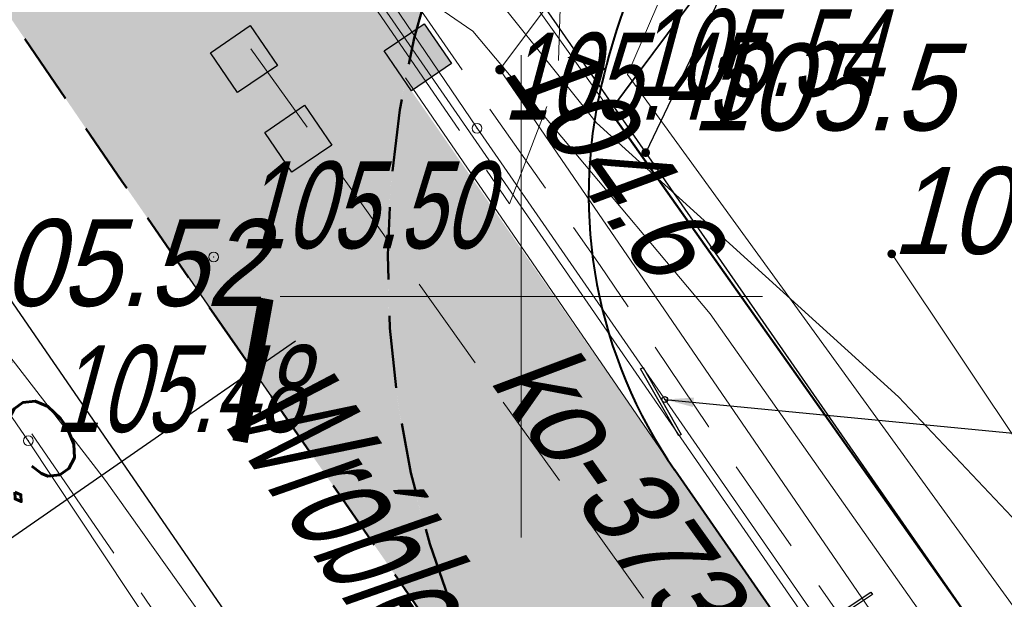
# Model space of a CAD drawing. Extents: x 6530721 to 6531385, y 5978377 to 5979143.
# Tile 59 of 146: x 6530995 to 6531005, y 5978747 to 5978753. Entities that reach past the tile are written whole.
import ezdxf

# ---------------------------------------------------------------- set-up
doc = ezdxf.new("R2010")
doc.units = 0
doc.set_wipeout_variables(frame=1)
for name, pattern in [('AB_rokocin 2014-08-13 AC2004$0$1.0_0.5', [1.5, 1, -0.5]), ('AB_rokocin 2014-08-13 AC2004$0$1.5_0.5', [2, 1.5, -0.5]), ('AB_rokocin 2014-08-13 AC2004$0$l217_500', [2, 1.5, -0.5]), ('AB_rokocin 2014-08-13 AC2004$0$l219_500', [0]), ('DASHED2', [0.375, 0.25, -0.125])]:
    doc.linetypes.add(name, pattern=pattern)
for name, color, linetype, lineweight in [('AB-chodnik obrzeża', 30, 'Continuous', 40), ('AB-krawężnik obniżony', 34, 'DASHED2', 50), ('AB-wymiarowa', 7, 'Continuous', 30), ('AB-wyp. kostka betonowa grafitowa', 151, 'Continuous', 15), ('AB-wyp.ścieżka', 31, 'Continuous', 15), ('AB_rokocin 2014-08-13 AC2004$0$!arkusz4', 7, 'Continuous', 18), ('AB_rokocin 2014-08-13 AC2004$0$203-Punkt załamania granicy działki nie stabilizowany', 7, 'Continuous', 18), ('AB_rokocin 2014-08-13 AC2004$0$217-Granica konturu klasyfikcyjnego', 7, 'Continuous', 18), ('AB_rokocin 2014-08-13 AC2004$0$219-Linia granicy', 7, 'Continuous', 18), ('AB_rokocin 2014-08-13 AC2004$0$625-Punkt rzędnej przewodu-SEPOD', 7, 'Continuous', 18), ('AB_rokocin 2014-08-13 AC2004$0$625-Punkt rzędnej przewodu-SEPOD-Atr2', 7, 'Continuous', 18), ('AB_rokocin 2014-08-13 AC2004$0$903-Żywopłot', 7, 'Continuous', 18), ('AB_rokocin 2014-08-13 AC2004$0$994-Nazwa ulicy', 7, 'Continuous', 18), ('AB_rokocin 2014-08-13 AC2004$0$jezdnia (powierzchnia)', 7, 'Continuous', 18), ('AB_rokocin 2014-08-13 AC2004$0$krawężnik (linia)', 7, 'Continuous', 18), ('AB_rokocin 2014-08-13 AC2004$0$kółeczka', 1, 'Continuous', 18), ('AB_rokocin 2014-08-13 AC2004$0$ogrodzenie trwałe (linia)', 7, 'Continuous', 18), ('AB_rokocin 2014-08-13 AC2004$0$przewód elektroenergetyczny (linia)-SEPOD', 7, 'Continuous', 18), ('AB_rokocin 2014-08-13 AC2004$0$przewód elektroenergetyczny - projektowany (linia)-SE', 7, 'Continuous', 18), ('AB_rokocin 2014-08-13 AC2004$0$przewód gazowy (linia)-SG', 7, 'Continuous', 18), ('AB_rokocin 2014-08-13 AC2004$0$przewód kanalizacyjny - projektowany (linia)-SK', 7, 'Continuous', 18), ('AB_rokocin 2014-08-13 AC2004$0$przewód kanalizacyjny - projektowany (linia)-SK-Atr1', 7, 'Continuous', 18), ('AB_rokocin 2014-08-13 AC2004$0$przewód telekomunikacyjny (linia)-STPOD', 7, 'Continuous', 18), ('AB_rokocin 2014-08-13 AC2004$0$przewód wodociągowy (linia)-SW', 7, 'Continuous', 18), ('AB_rokocin 2014-08-13 AC2004$0$punkt wysokościowy naturalny', 7, 'Continuous', 18), ('AB_rokocin 2014-08-13 AC2004$0$punkt wysokościowy naturalny-Atr2', 7, 'Continuous', 18), ('AB_rokocin 2014-08-13 AC2004$0$punkt wysokościowy sztuczny-Atr2', 7, 'Continuous', 18), ('AB_rokocin 2014-08-13 AC2004$0$Wstawianie ramki sekcyjnej z opisem', 7, 'Continuous', 18), ('AB_rokocin 2014-08-13 AC2004$0$wysokosci_asfalt', 7, 'Continuous', 18), ('asf', 7, 'Continuous', 18), ('płot', 1, 'Continuous', 18)]:
    doc.layers.add(name, color=color, linetype=linetype, lineweight=lineweight)
doc.layers.add('gaOzPoziome', color=7, linetype='Continuous')
doc.layers.add('gaPionowe', color=7, linetype='Continuous')
doc.styles.add('2.5mm', font='simplex.shx', dxfattribs={"width": 0.7, "height": 1.25})
doc.styles.add('AB_rokocin 2014-08-13 AC2004$0$Standard', font='txt')
doc.styles.get("Standard").update_dxf_attribs({"font": 'simplex.shx', "width": 0.75, "height": 1.25})
doc.linetypes.add('AB_rokocin 2014-08-13 AC2004$0$902-500', pattern='A,3.75,0,[1,ksztalty.shx,S=0.5,R=0,X=0,Y=0],3.75', length=7.5)
doc.linetypes.add('AB_rokocin 2014-08-13 AC2004$0$903-500', pattern='A,0,-0.001,0,[6,ksztalty.shx,S=0.667,R=0,X=0,Y=0],-3', length=3.001)
doc.dimstyles.new('BINIO-25', dxfattribs={"dimscale": 0.5, "dimtxt": 1.25, "dimasz": 2.13, "dimexe": 1.5, "dimexo": 2, "dimgap": 0.5, "dimtad": 1, "dimdec": 1, "dimrnd": 0.0005, "dimzin": 4, "dimdsep": 46, "dimtxsty": '2.5mm', "dimblk": 'ARCHTICK', "dimcen": -5, "dimdle": 1.07, "dimclrd": 256, "dimclre": 256, "dimclrt": 256, "dimaunit": 2, "dimazin": 0, "dimtfac": 1, "dimtdec": 1, "dimtmove": 0, "dimatfit": 3, "dimldrblk": 'NONE', "dimfxl": 1.5, "dimtolj": 1, "dimlwd": -1, "dimlwe": -1, "dimarcsym": 0})
doc.dimstyles.new('GA4-LEADER', dxfattribs={"dimtxt": 1, "dimasz": 1, "dimexe": 1, "dimexo": 1, "dimgap": 1, "dimtad": 1, "dimtxsty": 'Standard', "dimcen": 1, "dimadec": 0, "dimazin": 0, "dimtfac": 1, "dimtmove": 0, "dimatfit": 3, "dimfxl": 1, "dimarcsym": 0})

# ---------------------------------------------------------------- blocks, each defined once
blk = doc.blocks.new('_ArchTick')
at = {"color": 0, "linetype": 'ByBlock', "const_width": 0.15}
blk.add_lwpolyline([(-0.5, -0.5), (0.5, 0.5)], dxfattribs=at)
blk = doc.blocks.new('*D110')
at = {"layer": 'AB-wymiarowa'}
for p, q in [((6530996.425, 5978750.382), (6530997.648, 5978748.619)), ((6530992.262, 5978745.794), (6530997.66, 5978749.54)), ((6530991.906, 5978747.246), (6530993.129, 5978745.483))]:
    blk.add_line(p, q, dxfattribs=at)
at = {"layer": 'Defpoints', "color": 0}
for p in [(6530995.855, 5978751.203), (6530997.22, 5978749.235), (6530991.336, 5978748.068)]:
    blk.add_point(p, dxfattribs=at)
at = {"layer": 'AB-wymiarowa', "xscale": 1.065, "yscale": 1.065, "zscale": 1.065}
for p, rotation in [((6530997.22, 5978749.235), 34.75700572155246), ((6530992.702, 5978746.099), 214.7570057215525)]:
    blk.add_blockref('_ArchTick', p, dxfattribs=dict(at, rotation=rotation))
at = {"layer": 'AB-wymiarowa', "insert": (6530994.462, 5978748.386), "char_height": 1.25, "attachment_point": 5, "rotation": 34.757, "style": '2.5mm'}
blk.add_mtext('\\A1;5.5', dxfattribs=at)
blk = doc.blocks.new('_None')
blk = doc.blocks.new('gaVSPos')
blk.add_point((0, 0))
blk = doc.blocks.new('gaVSTVcolumn0')
at = {"color": 0, "linetype": 'ByBlock', "lineweight": -2}
for p, q in [((-400, -30), (400, -30)), ((-400, -60), (-400, -30)), ((400, -60), (-400, -60)), ((400, -30), (400, -60))]:
    blk.add_line(p, q, dxfattribs=at)
blk.add_circle((0, 0), 30, dxfattribs=at)
blk = doc.blocks.new('AB_rokocin 2014-08-13 AC2004$0$WSP')
at = {"layer": 'AB_rokocin 2014-08-13 AC2004$0$kółeczka', "color": 0, "linetype": 'Continuous'}
blk.add_circle((0, 0), 0.1, dxfattribs=at)
blk = doc.blocks.new('AB_rokocin 2014-08-13 AC2004$0$621')
at = {"linetype": 'Continuous', "lineweight": 0}
h = blk.add_hatch(color=0, dxfattribs=at)
edge = h.paths.add_edge_path()
edge.add_arc((0, 0), 0.05, 0, 360)
blk = doc.blocks.new('AB_rokocin 2014-08-13 AC2004$0$PW01')
at = {"linetype": 'Continuous', "lineweight": 13}
h = blk.add_hatch(color=0, dxfattribs=at)
edge = h.paths.add_edge_path()
edge.add_arc((0, 0), 0.045, 0, 360)
blk = doc.blocks.new('AB_rokocin 2014-08-13 AC2004$0$203')
at = {"linetype": 'Continuous', "lineweight": 0}
h = blk.add_hatch(color=0, dxfattribs=at)
edge = h.paths.add_edge_path()
edge.add_arc((0, 0), 0.045, 0, 360)
blk = doc.blocks.new('AB_rokocin 2014-08-13 AC2004')
at = {"layer": 'AB_rokocin 2014-08-13 AC2004$0$217-Granica konturu klasyfikcyjnego', "color": 3, "linetype": 'AB_rokocin 2014-08-13 AC2004$0$l217_500', "lineweight": 18, "flags": 128}
for points in [[(6530986.03, 5978762.59), (6531002.79, 5978738.21)], [(6530986.03, 5978762.59), (6531002.79, 5978738.21)], [(6531001.29, 5978751.49), (6531004.26, 5978757.7)], [(6531001.29, 5978751.49), (6531004.26, 5978757.7)], [(6530998.45, 5978755.59), (6531001.29, 5978751.49)], [(6530998.45, 5978755.59), (6531001.29, 5978751.49)], [(6531001.29, 5978751.49), (6531014.8, 5978732.03)], [(6531001.29, 5978751.49), (6531014.8, 5978732.03)]]:
    blk.add_lwpolyline(points, dxfattribs=at)
at = {"layer": 'AB_rokocin 2014-08-13 AC2004$0$219-Linia granicy', "color": 92, "linetype": 'AB_rokocin 2014-08-13 AC2004$0$l219_500', "lineweight": 30, "flags": 128}
for points in [[(6531002.79, 5978738.21), (6530986.03, 5978762.59)], [(6531002.79, 5978738.21), (6530986.03, 5978762.59)], [(6531004.26, 5978757.7), (6531001.29, 5978751.49)], [(6531004.26, 5978757.7), (6531001.29, 5978751.49)], [(6531001.29, 5978751.49), (6530998.45, 5978755.59)], [(6531001.29, 5978751.49), (6530998.45, 5978755.59)], [(6531014.8, 5978732.03), (6531001.29, 5978751.49)], [(6531014.8, 5978732.03), (6531001.29, 5978751.49)]]:
    blk.add_lwpolyline(points, dxfattribs=at)
at = {"layer": 'AB_rokocin 2014-08-13 AC2004$0$903-Żywopłot', "color": 7, "linetype": 'AB_rokocin 2014-08-13 AC2004$0$903-500', "lineweight": 18, "flags": 128}
blk.add_lwpolyline([(6531003.84, 5978750.44), (6531010.98, 5978739.75)], dxfattribs=at)
at = {"layer": 'AB_rokocin 2014-08-13 AC2004$0$jezdnia (powierzchnia)', "color": 252, "linetype": 'AB_rokocin 2014-08-13 AC2004$0$1.5_0.5', "lineweight": 18, "flags": 128}
blk.add_lwpolyline([(6530985.78, 5979082.6), (6530984.46, 5979063.44), (6530982.52, 5979039.61), (6530981.54, 5979013.49), (6530979.39, 5978979.44), (6530978.32, 5978955.43), (6530977.32, 5978924.35), (6530977.18, 5978898.97), (6530975.4, 5978882.76), (6530973.84, 5978878.32), (6530971.37, 5978876.16), (6530968.23, 5978875.09), (6530950.8, 5978875.6), (6530950.25, 5978872.17), (6530968.11, 5978871.47), (6530973.1, 5978871.84), (6530979.12, 5978872.07), (6530985.71, 5978871.57), (6530988.36, 5978870.67), (6531008.02, 5978871.57), (6531029.25, 5978872.87), (6531034.44, 5978873.09), (6531036.17, 5978871.36), (6531037.18, 5978869.25), (6531041.13, 5978844.83), (6531042.78, 5978824.44), (6531036.31, 5978809.51), (6531027.43, 5978796.52), (6531014.3, 5978782.64), (6530999.37, 5978764.06), (6530996.85, 5978762.8), (6530994.1, 5978762.43), (6530991.66, 5978762.96), (6530999.88, 5978750.96), (6531000.38, 5978752.27), (6531000.47, 5978755.1), (6531001.45, 5978757.52), (6531017.67, 5978780.17), (6531028.21, 5978793.19), (6531039.69, 5978808.37), (6531046.64, 5978824.27)], dxfattribs=at)
at = {"layer": 'AB_rokocin 2014-08-13 AC2004$0$krawężnik (linia)', "color": 252, "linetype": 'Continuous', "lineweight": 18, "flags": 128}
blk.add_lwpolyline([(6531068.72, 5978657.15), (6531062.15, 5978664.55), (6531049.49, 5978680.52), (6531035.66, 5978699.36), (6531024.09, 5978715.9), (6531011.56, 5978734.19), (6530996.95, 5978755.35), (6530989.3, 5978766.44), (6530983.73, 5978774.55), (6530972.45, 5978791.39), (6530968.42, 5978797.31), (6530960.29, 5978809.3)], dxfattribs=at)
at = {"layer": 'AB_rokocin 2014-08-13 AC2004$0$krawężnik (linia)', "color": 252, "linetype": 'AB_rokocin 2014-08-13 AC2004$0$1.5_0.5', "lineweight": 18, "flags": 128}
blk.add_lwpolyline([(6531298.927, 5978448.648), (6531287.37, 5978458.4), (6531270.37, 5978472.52), (6531253.02, 5978487.1), (6531235.13, 5978502.07), (6531218, 5978516.55), (6531200.82, 5978530.83), (6531185.47, 5978543.6), (6531169.49, 5978556.94), (6531153.58, 5978570.32), (6531137.12, 5978583.98), (6531120.57, 5978598.02), (6531104.7, 5978612.02), (6531087.1, 5978628.88), (6531072.14, 5978644.66), (6531057.88, 5978660.99), (6531044.81, 5978677.43), (6531031.41, 5978696.08), (6531019.33, 5978713.34), (6531007.09, 5978730.85), (6530994.02, 5978749.9), (6530984.23, 5978764.08), (6530979.36, 5978771.32), (6530967.75, 5978788.45), (6530955.81, 5978806), (6530943.89, 5978823.43), (6530932.03, 5978840.69), (6530923.54, 5978853.19), (6530919.06, 5978859.93)], dxfattribs=at)
at = {"layer": 'AB_rokocin 2014-08-13 AC2004$0$kółeczka', "color": 7, "linetype": 'ByBlock'}
for p in [(6531000.881, 5978751.986, 105.541), (6531000.881, 5978751.986, 105.541), (6531000.881, 5978751.986, 105.541), (6530999.542, 5978751.742, 105.45), (6530999.542, 5978751.742, 105.45), (6530999.542, 5978751.742, 105.45), (6530996.813, 5978750.408, 105.497), (6530996.813, 5978750.408, 105.497), (6530996.813, 5978750.408, 105.497), (6530994.891, 5978748.504, 105.478), (6530994.891, 5978748.504, 105.478), (6530994.891, 5978748.504, 105.478)]:
    blk.add_point(p, dxfattribs=at)
at = {"layer": 'AB_rokocin 2014-08-13 AC2004$0$kółeczka', "color": 1, "linetype": 'ByBlock'}
for p in [(6531000.881, 5978751.986, 105.541), (6530999.542, 5978751.742, 105.45), (6530996.813, 5978750.408, 105.497), (6530994.891, 5978748.504, 105.478)]:
    blk.add_point(p, dxfattribs=at)
at = {"layer": 'AB_rokocin 2014-08-13 AC2004$0$ogrodzenie trwałe (linia)', "color": 252, "linetype": 'AB_rokocin 2014-08-13 AC2004$0$902-500', "lineweight": 35, "flags": 128}
blk.add_lwpolyline([(6531040.81, 5978802.39), (6531039, 5978800.16), (6531036.52, 5978797.32), (6531032.64, 5978793), (6531031.99, 5978792.22), (6531028.23, 5978787.99), (6531023.91, 5978782.34), (6531022.84, 5978781.16), (6531019.25, 5978776.56), (6531018.45, 5978775.2), (6531015.04, 5978770.97), (6531046.86, 5978730.59), (6531039.44, 5978715.67), (6531033.78, 5978704.64), (6531018.6, 5978726.77), (6531018.12, 5978727.63), (6531015.98, 5978730.61), (6531012.74, 5978734.92), (6531010.83, 5978737.95), (6531010.09, 5978738.95), (6531000.92, 5978751.92), (6531009.07, 5978762.86), (6531009.68, 5978763.74), (6531015.04, 5978770.97)], dxfattribs=at)
at = {"layer": 'AB_rokocin 2014-08-13 AC2004$0$przewód elektroenergetyczny (linia)-SEPOD', "color": 1, "linetype": 'Continuous', "lineweight": 18, "flags": 128}
blk.add_lwpolyline([(6531016.57, 5978774.92), (6530999.78, 5978752.35), (6531009.61, 5978738.01), (6531012.53, 5978734.1), (6531018.44, 5978725.66), (6531033.46, 5978703.79), (6531047.58, 5978687.83), (6531071.83, 5978661.18), (6531077.69, 5978661.73), (6531081.66, 5978668.68), (6531091.97, 5978688.52), (6531101.98, 5978708.16), (6531112.22, 5978727.55), (6531122.08, 5978747.33), (6531132, 5978765.74), (6531132.11, 5978766.31), (6531132.42, 5978767.25), (6531132.14, 5978777.68), (6531136.89, 5978786.86), (6531137.71, 5978789.05)], dxfattribs=at)
at = {"layer": 'AB_rokocin 2014-08-13 AC2004$0$przewód elektroenergetyczny - projektowany (linia)-SE', "color": 1, "linetype": 'AB_rokocin 2014-08-13 AC2004$0$1.0_0.5', "lineweight": 18, "flags": 128}
blk.add_lwpolyline([(6530826.972, 5978708.68), (6530827.24, 5978709.09), (6530834.58, 5978722.01), (6530844.3, 5978737.61), (6530851.06, 5978748.63), (6530857.75, 5978759.14), (6530864.58, 5978771.22), (6530872.94, 5978786.68), (6530885.26, 5978812.96), (6530898.25, 5978841.23), (6530902.68, 5978856.6), (6530904.26, 5978865.5), (6530895.64, 5978867.12), (6530896.81, 5978878.73), (6530897.37, 5978886.45), (6530914.59, 5978888.09), (6530916.6, 5978883.13), (6530918.66, 5978878.97), (6530922.67, 5978870.07), (6530922.8, 5978868.04), (6530926.81, 5978860.82), (6530928.6, 5978857.83), (6530930.08, 5978855.53), (6530931.41, 5978853.22), (6530934.81, 5978847.74), (6530938.18, 5978842.74), (6530940.61, 5978838.92), (6530943.7, 5978834.57), (6530946.08, 5978831.07), (6530948, 5978828.22), (6530952.41, 5978821.5), (6530956.94, 5978815.04), (6530960.54, 5978809.91), (6530964.29, 5978804.42), (6530967.77, 5978799.56), (6530971.05, 5978794.9), (6530973.84, 5978790.63), (6530976.58, 5978786.57), (6530980.58, 5978780.71), (6530982.7, 5978777.62), (6530985.22, 5978773.81), (6530988.34, 5978769.04), (6530989.92, 5978766.7), (6530990.46, 5978765.93), (6530990.37, 5978765.15), (6530991.83, 5978763.13), (6530996.06, 5978757.13), (6530999.57, 5978752.09), (6531000.82, 5978750.32), (6531001.94, 5978748.65), (6531002.55, 5978747.77), (6531005.3, 5978743.83), (6531008.21, 5978739.6), (6531012.63, 5978733.34), (6531017.03, 5978727.14), (6531023.63, 5978717.51), (6531029.4, 5978709.03), (6531033.24, 5978703.44), (6531036.36, 5978699.89), (6531039.9, 5978695.78), (6531042.87, 5978692.37), (6531049.22, 5978685.3), (6531061.9, 5978670.96), (6531061.63, 5978668.76), (6531063.68, 5978666.4), (6531066.09, 5978666.33), (6531071.01, 5978660.91), (6531074.47, 5978660.91), (6531079.98, 5978654.09), (6531082.92, 5978659.36), (6531086.03, 5978664.59), (6531092.01, 5978675.8), (6531094.55, 5978679.72)], dxfattribs=at)
at = {"layer": 'AB_rokocin 2014-08-13 AC2004$0$przewód gazowy (linia)-SG', "color": 40, "linetype": 'Continuous', "lineweight": 18, "flags": 128}
blk.add_lwpolyline([(6530996.43, 5978762.17), (6530997.13, 5978761.84), (6531000.84, 5978755.06), (6530999.19, 5978752.96), (6530999.5, 5978752.75), (6531001.96, 5978749.82), (6531005.67, 5978744.55)], dxfattribs=at)
at = {"layer": 'AB_rokocin 2014-08-13 AC2004$0$przewód kanalizacyjny - projektowany (linia)-SK', "color": 32, "linetype": 'AB_rokocin 2014-08-13 AC2004$0$1.0_0.5', "lineweight": 18, "flags": 128}
blk.add_lwpolyline([(6530992.84, 5978758.67), (6531006.66, 5978739.32)], dxfattribs=at)
at = {"layer": 'AB_rokocin 2014-08-13 AC2004$0$przewód telekomunikacyjny (linia)-STPOD', "color": 30, "linetype": 'Continuous', "lineweight": 18, "flags": 128}
for points in [[(6530955.77, 5978804.1), (6530961.97, 5978795.05), (6530970.08, 5978783.46), (6530973.57, 5978779.14), (6530978.35, 5978772.17), (6530984.57, 5978763.52), (6530989.96, 5978755.52), (6530995.69, 5978748.09), (6531001.69, 5978739.66), (6531009.7, 5978728.8), (6531016.82, 5978718.8), (6531023.95, 5978708.92), (6531029.88, 5978700.57), (6531034.71, 5978694.17), (6531041.7, 5978685.57), (6531049.69, 5978676.16), (6531058.59, 5978664.46)], [(6531001.7, 5978753.69), (6531001.1, 5978752.3), (6531006.22, 5978745.24), (6531010.89, 5978738.97), (6531016.93, 5978731.39), (6531020.97, 5978726.4), (6531022.58, 5978724.59), (6531028.16, 5978717.3), (6531035.01, 5978708.25), (6531041.44, 5978699.96), (6531046.74, 5978693.24), (6531050.94, 5978687.69), (6531056.58, 5978680.42), (6531060.67, 5978675.2), (6531065.43, 5978668.89), (6531068.98, 5978664.28)]]:
    blk.add_lwpolyline(points, dxfattribs=at)
at = {"layer": 'AB_rokocin 2014-08-13 AC2004$0$przewód wodociągowy (linia)-SW', "color": 5, "linetype": 'Continuous', "lineweight": 18, "flags": 128}
blk.add_lwpolyline([(6530994.24, 5978760.05), (6530996.5, 5978757.15), (6531000.78, 5978751.8), (6531003.91, 5978748.96), (6531007.61, 5978745.04), (6531012.73, 5978739.64), (6531015.32, 5978737.26), (6531019.88, 5978732.34), (6531022.92, 5978728.41), (6531025.7, 5978723.98), (6531028.63, 5978719.63), (6531034.97, 5978710.84), (6531039.83, 5978704.42), (6531041.69, 5978702.12), (6531047.7, 5978694.68), (6531052.05, 5978688.38), (6531056.3, 5978683.5), (6531059.09, 5978679.72), (6531062.92, 5978674.36), (6531067, 5978669.11), (6531070.33, 5978664.78)], dxfattribs=at)
at = {"layer": 'AB_rokocin 2014-08-13 AC2004$0$Wstawianie ramki sekcyjnej z opisem', "color": 7, "linetype": 'Continuous', "lineweight": 13, "flags": 128}
for points in [[(6531000, 5978747.5), (6531000, 5978752.5)], [(6530997.5, 5978750), (6531002.5, 5978750)]]:
    blk.add_lwpolyline(points, dxfattribs=at)
at = {"layer": 'AB_rokocin 2014-08-13 AC2004$0$203-Punkt załamania granicy działki nie stabilizowany', "color": 7, "linetype": 'Continuous', "lineweight": 18, "rotation": 171.887}
blk.add_blockref('AB_rokocin 2014-08-13 AC2004$0$203', (6531001.29, 5978751.49), dxfattribs=at)
at = {"layer": 'AB_rokocin 2014-08-13 AC2004$0$625-Punkt rzędnej przewodu-SEPOD', "color": 1, "linetype": 'Continuous', "lineweight": 18}
blk.add_blockref('AB_rokocin 2014-08-13 AC2004$0$621', (6530999.78, 5978752.35), dxfattribs=at)
at = {"layer": 'AB_rokocin 2014-08-13 AC2004$0$kółeczka', "color": 252, "linetype": 'Continuous', "xscale": 0.5, "yscale": 0.5, "zscale": 0.5}
for p in [(6531000.881, 5978751.986), (6530999.542, 5978751.742), (6530996.813, 5978750.408), (6530994.891, 5978748.504)]:
    blk.add_blockref('AB_rokocin 2014-08-13 AC2004$0$WSP', p, dxfattribs=at)
at = {"layer": 'AB_rokocin 2014-08-13 AC2004$0$punkt wysokościowy naturalny', "color": 7, "linetype": 'Continuous', "lineweight": 13}
for p in [(6531000.92, 5978751.92), (6531003.84, 5978750.44)]:
    blk.add_blockref('AB_rokocin 2014-08-13 AC2004$0$PW01', p, dxfattribs=at)
at = {"layer": 'AB_rokocin 2014-08-13 AC2004$0$625-Punkt rzędnej przewodu-SEPOD-Atr2', "color": 1, "linetype": 'ByBlock', "lineweight": 20, "style": 'AB_rokocin 2014-08-13 AC2004$0$Standard', "oblique": 15, "width": 0.9}
blk.add_text('104.6', height=0.9, rotation=305.233, dxfattribs=at).set_placement((6530999.79, 5978752.33))
at = {"layer": 'AB_rokocin 2014-08-13 AC2004$0$994-Nazwa ulicy', "color": 7, "linetype": 'Continuous', "lineweight": 20, "style": 'AB_rokocin 2014-08-13 AC2004$0$Standard', "oblique": 15, "width": 0.563}
blk.add_text('Wróblewskiego', height=1.25, rotation=304.291, dxfattribs=at).set_placement((6530996.84, 5978748.78))
at = {"layer": 'AB_rokocin 2014-08-13 AC2004$0$przewód kanalizacyjny - projektowany (linia)-SK-Atr1', "color": 34, "linetype": 'ByBlock', "lineweight": 20, "style": 'AB_rokocin 2014-08-13 AC2004$0$Standard', "oblique": 15, "width": 0.9}
blk.add_text('ko-373/2012', height=0.9, rotation=305.535, dxfattribs=at).set_placement((6530999.66, 5978749.13))
at = {"layer": 'AB_rokocin 2014-08-13 AC2004$0$punkt wysokościowy naturalny-Atr2', "color": 252, "linetype": 'ByBlock', "lineweight": 20, "style": 'AB_rokocin 2014-08-13 AC2004$0$Standard', "oblique": 15, "width": 0.9}
for s, p in [('105.5', (6531001.76, 5978751.72)), ('105.4', (6531003.84, 5978750.44))]:
    blk.add_text(s, height=0.9, dxfattribs=at).set_placement(p)
at = {"layer": 'AB_rokocin 2014-08-13 AC2004$0$punkt wysokościowy sztuczny-Atr2', "color": 252, "linetype": 'ByBlock', "lineweight": 20, "style": 'AB_rokocin 2014-08-13 AC2004$0$Standard', "oblique": 15, "width": 0.9}
blk.add_text('105.52', height=0.9, dxfattribs=at).set_placement((6530994.02, 5978749.9))
at = {"layer": 'AB_rokocin 2014-08-13 AC2004$0$wysokosci_asfalt', "color": 252, "linetype": 'ByBlock', "lineweight": 20, "style": 'AB_rokocin 2014-08-13 AC2004$0$Standard', "oblique": 15, "width": 0.7}
for s, p in [('105.54', (6531001.151, 5978752.076)), ('105.45', (6530999.812, 5978751.832)), ('105.50', (6530997.083, 5978750.498)), ('105.48', (6530995.161, 5978748.594))]:
    blk.add_text(s, height=0.9, dxfattribs=at).set_placement(p)
at = {"linetype": 'ByBlock'}
blk.add_wipeout([(6530875.993, 5978760.343), (6530918.965, 5978786.026), (6531046.134, 5978573.254), (6531003.162, 5978547.571)], dxfattribs=at).dxf.layer = 'AB_rokocin 2014-08-13 AC2004$0$!arkusz4'

msp = doc.modelspace()

# ---------------------------------------------------------------- hatches: boundary and pattern name
at = {"layer": 'AB-wyp. kostka betonowa grafitowa'}
msp.add_hatch(color=256, dxfattribs=at).paths.add_polyline_path([(6531000.401, 5978744.651), (6530995.861, 5978751.194), (6530988.541, 5978761.93, 0.521167), (6530998.377, 5978761.817), (6531002.442, 5978758.905), (6531000.486, 5978756.174, 0.317046)])
at = {"layer": 'AB-wyp.ścieżka'}
h = msp.add_hatch(color=256, dxfattribs=at)
edge = h.paths.add_edge_path()
edge.add_arc((6531008.617, 5978750.352), 10, 169.184, 214.757)
edge.add_line((6531000.401, 5978744.651), (6531007.848, 5978733.919))
edge.add_line((6531007.848, 5978733.919), (6531010.631, 5978733.416))
edge.add_line((6531010.631, 5978733.416), (6531011.453, 5978733.987))
edge.add_line((6531011.453, 5978733.987), (6530998.794, 5978752.229))

# ---------------------------------------------------------------- next in the draw order: block references
at = {"layer": 'AB-wymiarowa'}
msp.add_blockref('AB_rokocin 2014-08-13 AC2004', (0, 0), dxfattribs=at)

# ---------------------------------------------------------------- next in the draw order: hatches: boundary and pattern name
at = {"layer": 'gaOzPoziome'}
h = msp.add_hatch(color=7, dxfattribs=at)
h.dxf.hatch_style = 2
h.paths.add_polyline_path([(6530997.06, 5978752.112), (6530996.778, 5978752.525), (6530997.191, 5978752.807), (6530997.473, 5978752.394)])
h = msp.add_hatch(color=7, dxfattribs=at)
h.dxf.hatch_style = 2
h.paths.add_polyline_path([(6530998.994, 5978752.826), (6530999.277, 5978752.413), (6530998.863, 5978752.132), (6530998.581, 5978752.544)])
h = msp.add_hatch(color=7, dxfattribs=at)
h.dxf.hatch_style = 2
h.paths.add_polyline_path([(6530997.624, 5978751.287), (6530997.342, 5978751.699), (6530997.755, 5978751.981), (6530998.037, 5978751.568)])

# ---------------------------------------------------------------- next in the draw order: linework, layer by layer
at = {"layer": 'AB-chodnik obrzeża'}
msp.add_line((6531008.029, 5978738.92), (6531001.591, 5978748.199), dxfattribs=at)
for centre, radius, start, end in [((6531008.617, 5978750.352), 8, 144.3925, 166.5673), ((6531005.699, 5978751.049), 5, 166.5673, 214.757)]:
    msp.add_arc(centre, radius, start, end, dxfattribs=at)
at = {"layer": 'AB-krawężnik obniżony', "ltscale": 3, "flags": 128}
msp.add_lwpolyline([(6531000.401, 5978744.651), (6530995.861, 5978751.194), (6530988.541, 5978761.93)], dxfattribs=at)
msp.add_lwpolyline([(6531002.442, 5978758.905), (6531000.486, 5978756.174, 0.317051), (6531000.401, 5978744.651, 0.317051)], format="xyb", dxfattribs=at)
at = {"layer": 'AB-wyp.ścieżka'}
msp.add_line((6531001.591, 5978748.199), (6530998.802, 5978752.266), dxfattribs=at)
at = {"layer": 'asf', "lineweight": 18, "flags": 128}
for points in [[(6531007.381, 5978740.416), (6530999.542, 5978751.742), (6530991.657, 5978763.371), (6530983.532, 5978775.163), (6530976.267, 5978785.83), (6530972, 5978792.206), (6530969.092, 5978796.77), (6530961.513, 5978807.977)], [(6531002.46, 5978737.096), (6530994.891, 5978748.504), (6530986.75, 5978760.362), (6530978.788, 5978772.024), (6530971.717, 5978782.843), (6530965.463, 5978791.775), (6530956.703, 5978804.68)]]:
    msp.add_lwpolyline(points, dxfattribs=at)
at = {"layer": 'gaOzPoziome', "color": 7, "flags": 128}
for points in [[(6530997.06, 5978752.112), (6530996.778, 5978752.525), (6530997.191, 5978752.807), (6530997.473, 5978752.394), (6530997.06, 5978752.112)], [(6530998.994, 5978752.826), (6530999.277, 5978752.413), (6530998.863, 5978752.132), (6530998.581, 5978752.544), (6530998.994, 5978752.826)], [(6530997.624, 5978751.287), (6530997.342, 5978751.699), (6530997.755, 5978751.981), (6530998.037, 5978751.568), (6530997.624, 5978751.287)]]:
    msp.add_lwpolyline(points, dxfattribs=at)
at = {"layer": 'płot', "lineweight": 18, "flags": 128}
msp.add_lwpolyline([(6530929.827, 5978856.272), (6530937.918, 5978844.469), (6530945.94, 5978832.668), (6530953.859, 5978820.973), (6530962.245, 5978808.571), (6530969.91, 5978797.159), (6530972.295, 5978798.946), (6530975.258, 5978794.679), (6530972.691, 5978792.801), (6530977.145, 5978786.318), (6530990.852, 5978766.062), (6531000.881, 5978751.986), (6531008.371, 5978741.391), (6531012.8, 5978734.972), (6531015.902, 5978730.494), (6531033.647, 5978704.66), (6531039.258, 5978698.41), (6531045.264, 5978691.76), (6531051.142, 5978685.041), (6531057.333, 5978678.356), (6531065.683, 5978669.08), (6531071.733, 5978662.18), (6531077.012, 5978662.707)], dxfattribs=at)

# ---------------------------------------------------------------- next in the draw order: block references
at = {"layer": 'gaPionowe', "xscale": 0.001, "yscale": 0.001, "zscale": 0.001}
for p, rotation in [((6531001.487, 5978748.931), 299.7316175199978), ((6531003.323, 5978746.663), 213.3804737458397)]:
    msp.add_blockref('gaVSTVcolumn0', p, dxfattribs=dict(at, rotation=rotation))
at = {"layer": 'gaPionowe', "rotation": 299.7316175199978}
msp.add_blockref('gaVSPos', (6531001.487, 5978748.931), dxfattribs=at)

# ---------------------------------------------------------------- next in the draw order: dimensions: what is measured, and where the dimension line sits
at = {"layer": 'AB-wymiarowa'}
dim = msp.add_aligned_dim(p1=(6530991.336, 5978748.068), p2=(6530995.855, 5978751.203), distance=-2.396, dimstyle='BINIO-25', dxfattribs=at)
dim.commit()
dim.dimension.update_dxf_attribs({"geometry": '*D110', "text_midpoint": (6530994.462, 5978748.386)})

# ---------------------------------------------------------------- next in the draw order: leaders
at = {"layer": 'gaPionowe'}
msp.add_leader([(6531001.487, 5978748.931), (6531014.46, 5978747.674), (6531018.46, 5978741.911)], dimstyle='GA4-LEADER', override={"dimasz": 0.3}, dxfattribs=at)

doc.saveas('drawing.dxf')
